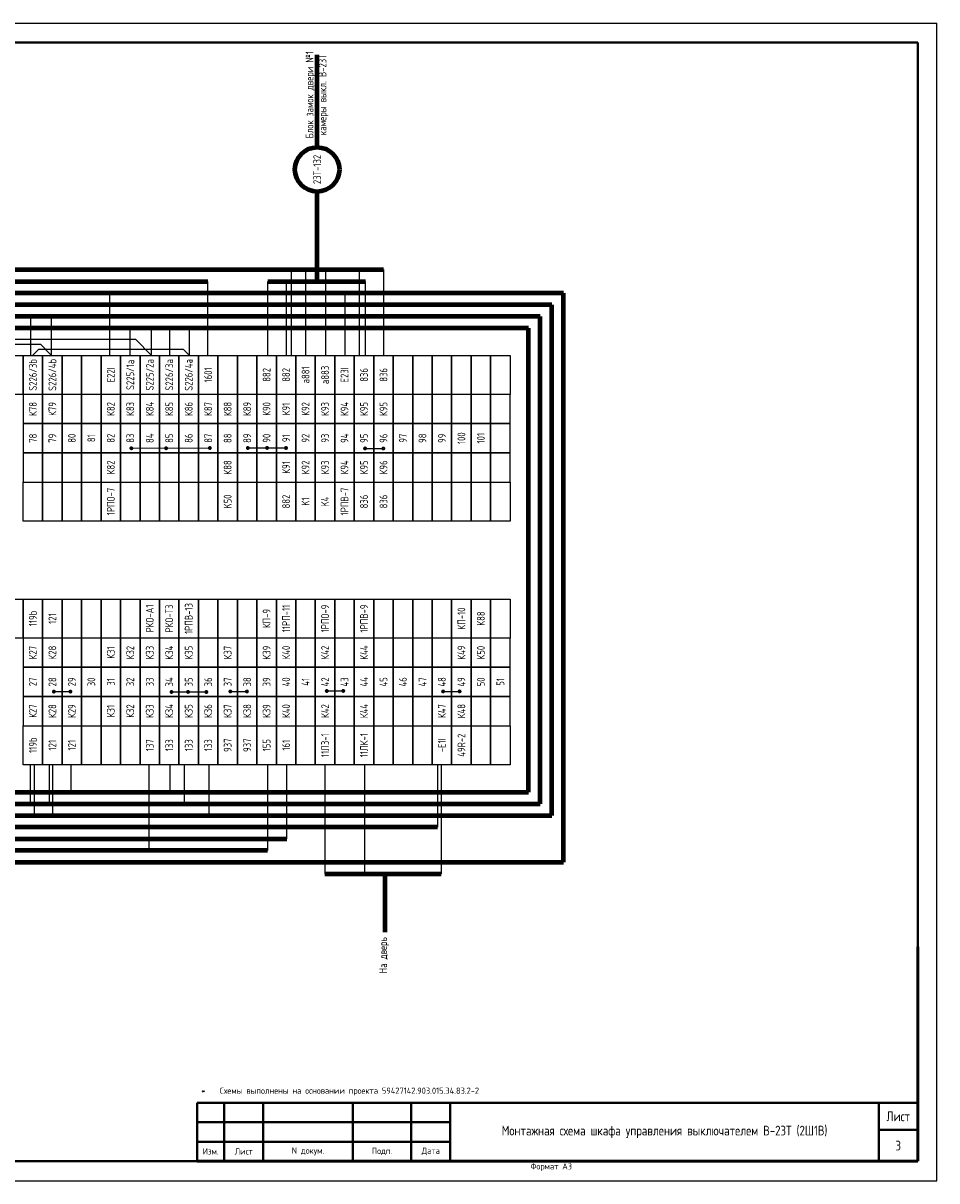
# Model space of a CAD drawing. Header units: millimetres. Extents: x 3972 to 7513, y 1417 to 2199.
# Tile 4 of 16: x 5030 to 5264, y 1779 to 2076. Entities that reach past the tile are written whole.
import ezdxf

# ---------------------------------------------------------------- set-up
doc = ezdxf.new("R2010")
doc.units = ezdxf.units.MM
doc.layers.add('основная 0.5', color=7, linetype='Continuous', lineweight=50)
doc.styles.add('SIMPLEX', font='GOST.ttf', dxfattribs={"height": 5})

msp = doc.modelspace()

# ---------------------------------------------------------------- linework, layer by layer
for p, q in [((4844.1, 2075.61), (5264.11, 2075.61)), ((5264.12, 1778.56), (5264.11, 2075.61)), ((5264.12, 1778.56), (5264.12, 2075.61)), ((5098.33, 2012.36), (5098.33, 1990.36)), ((5102.03, 2012.36), (5102.03, 1990.36)), ((5107.2, 2012.36), (5107.2, 1990.36)), ((5115.82, 2012.36), (5115.82, 1990.36)), ((5122.06, 2012.36), (5122.06, 1990.36)), ((5076.97, 1990.36), (5076.97, 2009.36)), ((5092.38, 1990.36), (5092.38, 2009.36)), ((5097.19, 1990.36), (5097.19, 2009.36)), ((5117.48, 1990.36), (5117.48, 2009.36)), ((5051.84, 1990.36), (5051.84, 2006.39)), ((5112.19, 1990.36), (5112.19, 2006.39)), ((5031.52, 1990.36), (5031.52, 2000.35)), ((5036.85, 1990.36), (5036.85, 2000.35)), ((5056.95, 1997.36), (5056.95, 1990.36)), ((5062.5, 1990.36), (5062.5, 1997.36)), ((5067.19, 1990.36), (5067.19, 1997.36)), ((5072.27, 1990.36), (5072.27, 1997.36)), ((5005.23, 1993.22), (5034, 1993.22)), ((5026.03, 1994.5), (5058.36, 1994.5)), ((5034, 1993.22), (5036.85, 1990.36)), ((5058.36, 1994.5), (5062.5, 1990.36)), ((5031.96, 1990.36), (5033.59, 1991.99)), ((5033.59, 1991.99), (5070.64, 1991.99)), ((5035.22, 1991.99), (5036.85, 1990.36)), ((5070.64, 1991.99), (5072.27, 1990.36)), ((5057.34, 1966.53), (5077.5, 1966.6)), ((5087.23, 1966.6), (5097.04, 1966.61)), ((5117.34, 1966.49), (5122.02, 1966.48)), ((5037.45, 1904.09), (5041.68, 1904.1)), ((5082.76, 1904.11), (5086.99, 1904.12)), ((5107.5, 1904.25), (5111.73, 1904.27)), ((5137.36, 1904.13), (5141.6, 1904.14)), ((5067.66, 1904), (5076.58, 1904)), ((5031.35, 1885.32), (5031.35, 1875.32)), ((5032.35, 1885.32), (5032.35, 1872.32)), ((5036.21, 1885.32), (5036.21, 1875.32)), ((5037.07, 1885.32), (5037.07, 1872.32)), ((5041.84, 1885.32), (5041.84, 1878.32)), ((5061.85, 1885.34), (5061.85, 1863.34)), ((5067.22, 1885.32), (5067.22, 1878.32)), ((5070.93, 1885.32), (5070.93, 1875.32)), ((5077.2, 1885.32), (5077.2, 1872.32)), ((5092.26, 1885.34), (5092.26, 1863.34)), ((5097.26, 1866.34), (5097.26, 1885.34)), ((5107, 1885.34), (5107, 1857.34)), ((5117.2, 1885.34), (5117.2, 1857.34)), ((5135.89, 1885.32), (5135.89, 1869.32)), ((5136.89, 1885.34), (5136.89, 1857.34)), ((4844.1, 1778.56), (5264.12, 1778.56))]:
    msp.add_line(p, q)
at = {"lineweight": 40}
for p, q in [((4864.1, 2070.61), (5259.2, 2070.61)), ((5259.2, 2070.61), (5259.2, 1783.61)), ((5074.2, 1798.6), (5139.2, 1798.6)), ((5249.2, 1798.61), (5249.2, 1783.61)), ((5074.2, 1793.6), (5139.2, 1793.6)), ((5249.2, 1791.61), (5259.2, 1791.61)), ((5074.2, 1788.6), (5139.2, 1788.6)), ((4864.1, 1783.61), (5259.2, 1783.61))]:
    msp.add_line(p, q, dxfattribs=at)
at = {"lineweight": 80}
for p, q in [((5105.03, 2043.77), (5105.03, 2067.52)), ((5105.03, 2009.36), (5105.03, 2032.37)), ((4896.17, 2012.36), (5122.06, 2012.36)), ((4998.46, 2009.36), (5076.97, 2009.36)), ((5092.38, 2009.36), (5117.48, 2009.36)), ((5168.28, 2006.36), (4902.65, 2006.36)), ((5168.28, 1860.34), (5168.28, 2006.36)), ((5165.28, 2003.36), (4911.86, 2003.34)), ((5165.28, 1872.32), (5165.28, 2003.36)), ((5162.28, 2000.36), (4907.46, 2000.34)), ((5162.28, 1875.32), (5162.28, 2000.36)), ((5159.28, 1997.36), (4901.87, 1997.34)), ((5159.28, 1878.32), (5159.28, 1997.36)), ((4902.06, 1878.32), (5159.28, 1878.32)), ((4907.98, 1875.32), (5162.28, 1875.32)), ((4913.17, 1872.32), (5165.28, 1872.32)), ((5135.89, 1869.32), (4932.35, 1869.32)), ((4952.16, 1866.34), (5097.26, 1866.34)), ((5092.26, 1863.34), (4982.11, 1863.34)), ((5002.17, 1860.34), (5168.28, 1860.34)), ((5107, 1857.34), (5136.89, 1857.34)), ((5122.37, 1857.34), (5122.37, 1842.39))]:
    msp.add_line(p, q, dxfattribs=at)
for points in [[(5029.56, 1990.36), (5029.56, 1980.36), (5024.56, 1980.36), (5024.56, 1990.36)], [(5034.56, 1990.36), (5034.56, 1980.36), (5029.56, 1980.36), (5029.56, 1990.36)], [(5039.56, 1990.36), (5039.56, 1980.36), (5034.56, 1980.36), (5034.56, 1990.36)], [(5044.56, 1990.36), (5044.56, 1980.36), (5039.56, 1980.36), (5039.56, 1990.36)], [(5049.56, 1990.36), (5049.56, 1980.36), (5044.56, 1980.36), (5044.56, 1990.36)], [(5054.56, 1990.36), (5054.56, 1980.36), (5049.56, 1980.36), (5049.56, 1990.36)], [(5059.56, 1990.36), (5059.56, 1980.36), (5054.56, 1980.36), (5054.56, 1990.36)], [(5059.56, 1990.36), (5059.56, 1980.36), (5054.56, 1980.36), (5054.56, 1990.36)], [(5064.56, 1990.36), (5064.56, 1980.36), (5059.56, 1980.36), (5059.56, 1990.36)], [(5069.56, 1990.36), (5069.56, 1980.36), (5064.56, 1980.36), (5064.56, 1990.36)], [(5069.56, 1990.36), (5069.56, 1980.36), (5064.56, 1980.36), (5064.56, 1990.36)], [(5074.56, 1990.36), (5074.56, 1980.36), (5069.56, 1980.36), (5069.56, 1990.36)], [(5079.56, 1990.36), (5079.56, 1980.36), (5074.56, 1980.36), (5074.56, 1990.36)], [(5079.56, 1990.36), (5079.56, 1980.36), (5074.56, 1980.36), (5074.56, 1990.36)], [(5084.56, 1990.36), (5084.56, 1980.36), (5079.56, 1980.36), (5079.56, 1990.36)], [(5089.56, 1990.36), (5089.56, 1980.36), (5084.56, 1980.36), (5084.56, 1990.36)], [(5089.56, 1990.36), (5089.56, 1980.36), (5084.56, 1980.36), (5084.56, 1990.36)], [(5094.56, 1990.36), (5094.56, 1980.36), (5089.56, 1980.36), (5089.56, 1990.36)], [(5099.56, 1990.36), (5099.56, 1980.36), (5094.56, 1980.36), (5094.56, 1990.36)], [(5104.56, 1990.36), (5104.56, 1980.36), (5099.56, 1980.36), (5099.56, 1990.36)], [(5109.56, 1990.36), (5109.56, 1980.36), (5104.56, 1980.36), (5104.56, 1990.36)], [(5114.56, 1990.36), (5114.56, 1980.36), (5109.56, 1980.36), (5109.56, 1990.36)], [(5114.56, 1990.36), (5114.56, 1980.36), (5109.56, 1980.36), (5109.56, 1990.36)], [(5119.56, 1990.36), (5119.56, 1980.36), (5114.56, 1980.36), (5114.56, 1990.36)], [(5124.56, 1990.36), (5124.56, 1980.36), (5119.56, 1980.36), (5119.56, 1990.36)], [(5129.56, 1990.36), (5129.56, 1980.36), (5124.56, 1980.36), (5124.56, 1990.36)], [(5134.56, 1990.36), (5134.56, 1980.36), (5129.56, 1980.36), (5129.56, 1990.36)], [(5139.56, 1990.36), (5139.56, 1980.36), (5134.56, 1980.36), (5134.56, 1990.36)], [(5144.56, 1990.36), (5144.56, 1980.36), (5139.56, 1980.36), (5139.56, 1990.36)], [(5149.56, 1990.36), (5149.56, 1980.36), (5144.56, 1980.36), (5144.56, 1990.36)], [(5154.56, 1990.36), (5154.56, 1980.36), (5149.56, 1980.36), (5149.56, 1990.36)], [(5034.56, 1972.86), (5034.56, 1980.36), (5029.56, 1980.36), (5029.56, 1972.86)], [(5039.56, 1972.86), (5039.56, 1980.36), (5034.56, 1980.36), (5034.56, 1972.86)], [(5044.56, 1972.86), (5044.56, 1980.36), (5039.56, 1980.36), (5039.56, 1972.86)], [(5049.56, 1972.86), (5049.56, 1980.36), (5044.56, 1980.36), (5044.56, 1972.86)], [(5054.56, 1972.86), (5054.56, 1980.36), (5049.56, 1980.36), (5049.56, 1972.86)], [(5059.56, 1972.86), (5059.56, 1980.36), (5054.56, 1980.36), (5054.56, 1972.86)], [(5064.56, 1972.86), (5064.56, 1980.36), (5059.56, 1980.36), (5059.56, 1972.86)], [(5069.56, 1972.86), (5069.56, 1980.36), (5064.56, 1980.36), (5064.56, 1972.86)], [(5069.56, 1972.86), (5069.56, 1980.36), (5064.56, 1980.36), (5064.56, 1972.86)], [(5074.56, 1972.86), (5074.56, 1980.36), (5069.56, 1980.36), (5069.56, 1972.86)], [(5079.56, 1972.86), (5079.56, 1980.36), (5074.56, 1980.36), (5074.56, 1972.86)], [(5079.56, 1972.86), (5079.56, 1980.36), (5074.56, 1980.36), (5074.56, 1972.86)], [(5084.56, 1972.86), (5084.56, 1980.36), (5079.56, 1980.36), (5079.56, 1972.86)], [(5089.56, 1972.86), (5089.56, 1980.36), (5084.56, 1980.36), (5084.56, 1972.86)], [(5089.56, 1972.86), (5089.56, 1980.36), (5084.56, 1980.36), (5084.56, 1972.86)], [(5094.56, 1972.86), (5094.56, 1980.36), (5089.56, 1980.36), (5089.56, 1972.86)], [(5099.56, 1972.86), (5099.56, 1980.36), (5094.56, 1980.36), (5094.56, 1972.86)], [(5104.56, 1972.86), (5104.56, 1980.36), (5099.56, 1980.36), (5099.56, 1972.86)], [(5109.56, 1972.86), (5109.56, 1980.36), (5104.56, 1980.36), (5104.56, 1972.86)], [(5114.56, 1972.86), (5114.56, 1980.36), (5109.56, 1980.36), (5109.56, 1972.86)], [(5114.56, 1972.86), (5114.56, 1980.36), (5109.56, 1980.36), (5109.56, 1972.86)], [(5114.56, 1972.86), (5114.56, 1980.36), (5109.56, 1980.36), (5109.56, 1972.86)], [(5119.56, 1972.86), (5119.56, 1980.36), (5114.56, 1980.36), (5114.56, 1972.86)], [(5124.56, 1972.86), (5124.56, 1980.36), (5119.56, 1980.36), (5119.56, 1972.86)], [(5129.56, 1972.86), (5129.56, 1980.36), (5124.56, 1980.36), (5124.56, 1972.86)], [(5134.56, 1972.86), (5134.56, 1980.36), (5129.56, 1980.36), (5129.56, 1972.86)], [(5139.56, 1972.86), (5139.56, 1980.36), (5134.56, 1980.36), (5134.56, 1972.86)], [(5144.56, 1972.86), (5144.56, 1980.36), (5139.56, 1980.36), (5139.56, 1972.86)], [(5149.56, 1972.86), (5149.56, 1980.36), (5144.56, 1980.36), (5144.56, 1972.86)], [(5154.56, 1972.86), (5154.56, 1980.36), (5149.56, 1980.36), (5149.56, 1972.86)], [(5034.56, 1965.36), (5034.56, 1972.86), (5029.56, 1972.86), (5029.56, 1965.36)], [(5039.56, 1965.36), (5039.56, 1972.86), (5034.56, 1972.86), (5034.56, 1965.36)], [(5044.56, 1965.36), (5044.56, 1972.86), (5039.56, 1972.86), (5039.56, 1965.36)], [(5049.56, 1965.36), (5049.56, 1972.86), (5044.56, 1972.86), (5044.56, 1965.36)], [(5054.56, 1965.36), (5054.56, 1972.86), (5049.56, 1972.86), (5049.56, 1965.36)], [(5059.56, 1965.36), (5059.56, 1972.86), (5054.56, 1972.86), (5054.56, 1965.36)], [(5064.56, 1965.36), (5064.56, 1972.86), (5059.56, 1972.86), (5059.56, 1965.36)], [(5069.56, 1965.36), (5069.56, 1972.86), (5064.56, 1972.86), (5064.56, 1965.36)], [(5074.56, 1965.36), (5074.56, 1972.86), (5069.56, 1972.86), (5069.56, 1965.36)], [(5079.56, 1965.36), (5079.56, 1972.86), (5074.56, 1972.86), (5074.56, 1965.36)], [(5084.56, 1965.36), (5084.56, 1972.86), (5079.56, 1972.86), (5079.56, 1965.36)], [(5089.56, 1965.36), (5089.56, 1972.86), (5084.56, 1972.86), (5084.56, 1965.36)], [(5094.56, 1965.36), (5094.56, 1972.86), (5089.56, 1972.86), (5089.56, 1965.36)], [(5099.56, 1965.36), (5099.56, 1972.86), (5094.56, 1972.86), (5094.56, 1965.36)], [(5104.56, 1965.36), (5104.56, 1972.86), (5099.56, 1972.86), (5099.56, 1965.36)], [(5109.56, 1965.36), (5109.56, 1972.86), (5104.56, 1972.86), (5104.56, 1965.36)], [(5114.56, 1965.36), (5114.56, 1972.86), (5109.56, 1972.86), (5109.56, 1965.36)], [(5119.56, 1965.36), (5119.56, 1972.86), (5114.56, 1972.86), (5114.56, 1965.36)], [(5124.56, 1965.36), (5124.56, 1972.86), (5119.56, 1972.86), (5119.56, 1965.36)], [(5129.56, 1965.36), (5129.56, 1972.86), (5124.56, 1972.86), (5124.56, 1965.36)], [(5134.56, 1965.36), (5134.56, 1972.86), (5129.56, 1972.86), (5129.56, 1965.36)], [(5139.56, 1965.36), (5139.56, 1972.86), (5134.56, 1972.86), (5134.56, 1965.36)], [(5144.56, 1965.36), (5144.56, 1972.86), (5139.56, 1972.86), (5139.56, 1965.36)], [(5149.56, 1965.36), (5149.56, 1972.86), (5144.56, 1972.86), (5144.56, 1965.36)], [(5154.56, 1965.36), (5154.56, 1972.86), (5149.56, 1972.86), (5149.56, 1965.36)], [(5034.56, 1957.86), (5034.56, 1965.36), (5029.56, 1965.36), (5029.56, 1957.86)], [(5039.56, 1957.86), (5039.56, 1965.36), (5034.56, 1965.36), (5034.56, 1957.86)], [(5044.56, 1957.86), (5044.56, 1965.36), (5039.56, 1965.36), (5039.56, 1957.86)], [(5049.56, 1957.86), (5049.56, 1965.36), (5044.56, 1965.36), (5044.56, 1957.86)], [(5054.56, 1957.86), (5054.56, 1965.36), (5049.56, 1965.36), (5049.56, 1957.86)], [(5059.56, 1957.86), (5059.56, 1965.36), (5054.56, 1965.36), (5054.56, 1957.86)], [(5064.56, 1957.86), (5064.56, 1965.36), (5059.56, 1965.36), (5059.56, 1957.86)], [(5069.56, 1957.86), (5069.56, 1965.36), (5064.56, 1965.36), (5064.56, 1957.86)], [(5074.56, 1957.86), (5074.56, 1965.36), (5069.56, 1965.36), (5069.56, 1957.86)], [(5079.56, 1957.86), (5079.56, 1965.36), (5074.56, 1965.36), (5074.56, 1957.86)], [(5084.56, 1957.86), (5084.56, 1965.36), (5079.56, 1965.36), (5079.56, 1957.86)], [(5089.56, 1957.86), (5089.56, 1965.36), (5084.56, 1965.36), (5084.56, 1957.86)], [(5094.56, 1957.86), (5094.56, 1965.36), (5089.56, 1965.36), (5089.56, 1957.86)], [(5099.56, 1957.86), (5099.56, 1965.36), (5094.56, 1965.36), (5094.56, 1957.86)], [(5104.56, 1957.86), (5104.56, 1965.36), (5099.56, 1965.36), (5099.56, 1957.86)], [(5109.56, 1957.86), (5109.56, 1965.36), (5104.56, 1965.36), (5104.56, 1957.86)], [(5114.56, 1957.86), (5114.56, 1965.36), (5109.56, 1965.36), (5109.56, 1957.86)], [(5114.56, 1957.86), (5114.56, 1965.36), (5109.56, 1965.36), (5109.56, 1957.86)], [(5119.56, 1957.86), (5119.56, 1965.36), (5114.56, 1965.36), (5114.56, 1957.86)], [(5124.56, 1957.86), (5124.56, 1965.36), (5119.56, 1965.36), (5119.56, 1957.86)], [(5129.56, 1957.86), (5129.56, 1965.36), (5124.56, 1965.36), (5124.56, 1957.86)], [(5134.56, 1957.86), (5134.56, 1965.36), (5129.56, 1965.36), (5129.56, 1957.86)], [(5139.56, 1957.86), (5139.56, 1965.36), (5134.56, 1965.36), (5134.56, 1957.86)], [(5144.56, 1957.86), (5144.56, 1965.36), (5139.56, 1965.36), (5139.56, 1957.86)], [(5149.56, 1957.86), (5149.56, 1965.36), (5144.56, 1965.36), (5144.56, 1957.86)], [(5154.56, 1957.86), (5154.56, 1965.36), (5149.56, 1965.36), (5149.56, 1957.86)], [(5034.56, 1957.86), (5034.56, 1947.86), (5029.56, 1947.86), (5029.56, 1957.86)], [(5039.56, 1957.86), (5039.56, 1947.86), (5034.56, 1947.86), (5034.56, 1957.86)], [(5044.56, 1957.86), (5044.56, 1947.86), (5039.56, 1947.86), (5039.56, 1957.86)], [(5049.56, 1957.86), (5049.56, 1947.86), (5044.56, 1947.86), (5044.56, 1957.86)], [(5054.56, 1957.86), (5054.56, 1947.86), (5049.56, 1947.86), (5049.56, 1957.86)], [(5059.56, 1957.86), (5059.56, 1947.86), (5054.56, 1947.86), (5054.56, 1957.86)], [(5064.56, 1957.86), (5064.56, 1947.86), (5059.56, 1947.86), (5059.56, 1957.86)], [(5069.56, 1957.86), (5069.56, 1947.86), (5064.56, 1947.86), (5064.56, 1957.86)], [(5074.56, 1957.86), (5074.56, 1947.86), (5069.56, 1947.86), (5069.56, 1957.86)], [(5079.56, 1957.86), (5079.56, 1947.86), (5074.56, 1947.86), (5074.56, 1957.86)], [(5084.56, 1957.86), (5084.56, 1947.86), (5079.56, 1947.86), (5079.56, 1957.86)], [(5089.56, 1957.86), (5089.56, 1947.86), (5084.56, 1947.86), (5084.56, 1957.86)], [(5094.56, 1957.86), (5094.56, 1947.86), (5089.56, 1947.86), (5089.56, 1957.86)], [(5099.56, 1957.86), (5099.56, 1947.86), (5094.56, 1947.86), (5094.56, 1957.86)], [(5104.56, 1957.86), (5104.56, 1947.86), (5099.56, 1947.86), (5099.56, 1957.86)], [(5109.56, 1957.86), (5109.56, 1947.86), (5104.56, 1947.86), (5104.56, 1957.86)], [(5114.56, 1957.86), (5114.56, 1947.86), (5109.56, 1947.86), (5109.56, 1957.86)], [(5114.56, 1957.86), (5114.56, 1947.86), (5109.56, 1947.86), (5109.56, 1957.86)], [(5119.56, 1957.86), (5119.56, 1947.86), (5114.56, 1947.86), (5114.56, 1957.86)], [(5124.56, 1957.86), (5124.56, 1947.86), (5119.56, 1947.86), (5119.56, 1957.86)], [(5129.56, 1957.86), (5129.56, 1947.86), (5124.56, 1947.86), (5124.56, 1957.86)], [(5134.56, 1957.86), (5134.56, 1947.86), (5129.56, 1947.86), (5129.56, 1957.86)], [(5139.56, 1957.86), (5139.56, 1947.86), (5134.56, 1947.86), (5134.56, 1957.86)], [(5144.56, 1957.86), (5144.56, 1947.86), (5139.56, 1947.86), (5139.56, 1957.86)], [(5149.56, 1957.86), (5149.56, 1947.86), (5144.56, 1947.86), (5144.56, 1957.86)], [(5154.56, 1957.86), (5154.56, 1947.86), (5149.56, 1947.86), (5149.56, 1957.86)], [(5029.56, 1927.84), (5029.56, 1917.84), (5024.56, 1917.84), (5024.56, 1927.84)], [(5034.56, 1927.84), (5034.56, 1917.84), (5029.56, 1917.84), (5029.56, 1927.84)], [(5039.56, 1927.84), (5039.56, 1917.84), (5034.56, 1917.84), (5034.56, 1927.84)], [(5044.56, 1927.84), (5044.56, 1917.84), (5039.56, 1917.84), (5039.56, 1927.84)], [(5049.56, 1927.84), (5049.56, 1917.84), (5044.56, 1917.84), (5044.56, 1927.84)], [(5054.56, 1927.84), (5054.56, 1917.84), (5049.56, 1917.84), (5049.56, 1927.84)], [(5059.56, 1927.84), (5059.56, 1917.84), (5054.56, 1917.84), (5054.56, 1927.84)], [(5064.56, 1927.84), (5064.56, 1917.84), (5059.56, 1917.84), (5059.56, 1927.84)], [(5069.56, 1927.84), (5069.56, 1917.84), (5064.56, 1917.84), (5064.56, 1927.84)], [(5074.56, 1927.84), (5074.56, 1917.84), (5069.56, 1917.84), (5069.56, 1927.84)], [(5079.56, 1927.84), (5079.56, 1917.84), (5074.56, 1917.84), (5074.56, 1927.84)], [(5084.56, 1927.84), (5084.56, 1917.84), (5079.56, 1917.84), (5079.56, 1927.84)], [(5089.56, 1927.84), (5089.56, 1917.84), (5084.56, 1917.84), (5084.56, 1927.84)], [(5094.56, 1927.84), (5094.56, 1917.84), (5089.56, 1917.84), (5089.56, 1927.84)], [(5099.56, 1927.84), (5099.56, 1917.84), (5094.56, 1917.84), (5094.56, 1927.84)], [(5104.56, 1927.84), (5104.56, 1917.84), (5099.56, 1917.84), (5099.56, 1927.84)], [(5109.56, 1927.84), (5109.56, 1917.84), (5104.56, 1917.84), (5104.56, 1927.84)], [(5114.56, 1927.84), (5114.56, 1917.84), (5109.56, 1917.84), (5109.56, 1927.84)], [(5119.56, 1927.84), (5119.56, 1917.84), (5114.56, 1917.84), (5114.56, 1927.84)], [(5124.56, 1927.84), (5124.56, 1917.84), (5119.56, 1917.84), (5119.56, 1927.84)], [(5129.56, 1927.84), (5129.56, 1917.84), (5124.56, 1917.84), (5124.56, 1927.84)], [(5134.56, 1927.84), (5134.56, 1917.84), (5129.56, 1917.84), (5129.56, 1927.84)], [(5139.56, 1927.84), (5139.56, 1917.84), (5134.56, 1917.84), (5134.56, 1927.84)], [(5144.56, 1927.84), (5144.56, 1917.84), (5139.56, 1917.84), (5139.56, 1927.84)], [(5149.56, 1927.84), (5149.56, 1917.84), (5144.56, 1917.84), (5144.56, 1927.84)], [(5154.56, 1927.84), (5154.56, 1917.84), (5149.56, 1917.84), (5149.56, 1927.84)], [(5034.56, 1910.34), (5034.56, 1917.84), (5029.56, 1917.84), (5029.56, 1910.34)], [(5039.56, 1910.34), (5039.56, 1917.84), (5034.56, 1917.84), (5034.56, 1910.34)], [(5044.56, 1910.34), (5044.56, 1917.84), (5039.56, 1917.84), (5039.56, 1910.34)], [(5049.56, 1910.34), (5049.56, 1917.84), (5044.56, 1917.84), (5044.56, 1910.34)], [(5054.56, 1910.34), (5054.56, 1917.84), (5049.56, 1917.84), (5049.56, 1910.34)], [(5059.56, 1910.34), (5059.56, 1917.84), (5054.56, 1917.84), (5054.56, 1910.34)], [(5064.56, 1910.34), (5064.56, 1917.84), (5059.56, 1917.84), (5059.56, 1910.34)], [(5069.56, 1910.34), (5069.56, 1917.84), (5064.56, 1917.84), (5064.56, 1910.34)], [(5074.56, 1910.34), (5074.56, 1917.84), (5069.56, 1917.84), (5069.56, 1910.34)], [(5079.56, 1910.34), (5079.56, 1917.84), (5074.56, 1917.84), (5074.56, 1910.34)], [(5084.56, 1910.34), (5084.56, 1917.84), (5079.56, 1917.84), (5079.56, 1910.34)], [(5089.56, 1910.34), (5089.56, 1917.84), (5084.56, 1917.84), (5084.56, 1910.34)], [(5094.56, 1910.34), (5094.56, 1917.84), (5089.56, 1917.84), (5089.56, 1910.34)], [(5099.56, 1910.34), (5099.56, 1917.84), (5094.56, 1917.84), (5094.56, 1910.34)], [(5104.56, 1910.34), (5104.56, 1917.84), (5099.56, 1917.84), (5099.56, 1910.34)], [(5109.56, 1910.34), (5109.56, 1917.84), (5104.56, 1917.84), (5104.56, 1910.34)], [(5114.56, 1910.34), (5114.56, 1917.84), (5109.56, 1917.84), (5109.56, 1910.34)], [(5119.56, 1910.34), (5119.56, 1917.84), (5114.56, 1917.84), (5114.56, 1910.34)], [(5124.56, 1910.34), (5124.56, 1917.84), (5119.56, 1917.84), (5119.56, 1910.34)], [(5129.56, 1910.34), (5129.56, 1917.84), (5124.56, 1917.84), (5124.56, 1910.34)], [(5134.56, 1910.34), (5134.56, 1917.84), (5129.56, 1917.84), (5129.56, 1910.34)], [(5139.56, 1910.34), (5139.56, 1917.84), (5134.56, 1917.84), (5134.56, 1910.34)], [(5144.56, 1910.34), (5144.56, 1917.84), (5139.56, 1917.84), (5139.56, 1910.34)], [(5149.56, 1910.34), (5149.56, 1917.84), (5144.56, 1917.84), (5144.56, 1910.34)], [(5154.56, 1910.34), (5154.56, 1917.84), (5149.56, 1917.84), (5149.56, 1910.34)], [(5034.56, 1902.84), (5034.56, 1910.34), (5029.56, 1910.34), (5029.56, 1902.84)], [(5039.56, 1902.84), (5039.56, 1910.34), (5034.56, 1910.34), (5034.56, 1902.84)], [(5044.56, 1902.84), (5044.56, 1910.34), (5039.56, 1910.34), (5039.56, 1902.84)], [(5049.56, 1902.84), (5049.56, 1910.34), (5044.56, 1910.34), (5044.56, 1902.84)], [(5054.56, 1902.84), (5054.56, 1910.34), (5049.56, 1910.34), (5049.56, 1902.84)], [(5059.56, 1902.84), (5059.56, 1910.34), (5054.56, 1910.34), (5054.56, 1902.84)], [(5064.56, 1902.84), (5064.56, 1910.34), (5059.56, 1910.34), (5059.56, 1902.84)], [(5069.56, 1902.84), (5069.56, 1910.34), (5064.56, 1910.34), (5064.56, 1902.84)], [(5074.56, 1902.84), (5074.56, 1910.34), (5069.56, 1910.34), (5069.56, 1902.84)], [(5079.56, 1902.84), (5079.56, 1910.34), (5074.56, 1910.34), (5074.56, 1902.84)], [(5084.56, 1902.84), (5084.56, 1910.34), (5079.56, 1910.34), (5079.56, 1902.84)], [(5089.56, 1902.84), (5089.56, 1910.34), (5084.56, 1910.34), (5084.56, 1902.84)], [(5094.56, 1902.84), (5094.56, 1910.34), (5089.56, 1910.34), (5089.56, 1902.84)], [(5099.56, 1902.84), (5099.56, 1910.34), (5094.56, 1910.34), (5094.56, 1902.84)], [(5104.56, 1902.84), (5104.56, 1910.34), (5099.56, 1910.34), (5099.56, 1902.84)], [(5109.56, 1902.84), (5109.56, 1910.34), (5104.56, 1910.34), (5104.56, 1902.84)], [(5114.56, 1902.84), (5114.56, 1910.34), (5109.56, 1910.34), (5109.56, 1902.84)], [(5119.56, 1902.84), (5119.56, 1910.34), (5114.56, 1910.34), (5114.56, 1902.84)], [(5124.56, 1902.84), (5124.56, 1910.34), (5119.56, 1910.34), (5119.56, 1902.84)], [(5129.56, 1902.84), (5129.56, 1910.34), (5124.56, 1910.34), (5124.56, 1902.84)], [(5134.56, 1902.84), (5134.56, 1910.34), (5129.56, 1910.34), (5129.56, 1902.84)], [(5139.56, 1902.84), (5139.56, 1910.34), (5134.56, 1910.34), (5134.56, 1902.84)], [(5144.56, 1902.84), (5144.56, 1910.34), (5139.56, 1910.34), (5139.56, 1902.84)], [(5149.56, 1902.84), (5149.56, 1910.34), (5144.56, 1910.34), (5144.56, 1902.84)], [(5154.56, 1902.84), (5154.56, 1910.34), (5149.56, 1910.34), (5149.56, 1902.84)], [(5034.56, 1895.34), (5034.56, 1902.84), (5029.56, 1902.84), (5029.56, 1895.34)], [(5039.56, 1895.34), (5039.56, 1902.84), (5034.56, 1902.84), (5034.56, 1895.34)], [(5044.56, 1895.34), (5044.56, 1902.84), (5039.56, 1902.84), (5039.56, 1895.34)], [(5049.56, 1895.34), (5049.56, 1902.84), (5044.56, 1902.84), (5044.56, 1895.34)], [(5054.56, 1895.34), (5054.56, 1902.84), (5049.56, 1902.84), (5049.56, 1895.34)], [(5059.56, 1895.34), (5059.56, 1902.84), (5054.56, 1902.84), (5054.56, 1895.34)], [(5064.56, 1895.34), (5064.56, 1902.84), (5059.56, 1902.84), (5059.56, 1895.34)], [(5069.56, 1895.34), (5069.56, 1902.84), (5064.56, 1902.84), (5064.56, 1895.34)], [(5074.56, 1895.34), (5074.56, 1902.84), (5069.56, 1902.84), (5069.56, 1895.34)], [(5079.56, 1895.34), (5079.56, 1902.84), (5074.56, 1902.84), (5074.56, 1895.34)], [(5084.56, 1895.34), (5084.56, 1902.84), (5079.56, 1902.84), (5079.56, 1895.34)], [(5089.56, 1895.34), (5089.56, 1902.84), (5084.56, 1902.84), (5084.56, 1895.34)], [(5094.56, 1895.34), (5094.56, 1902.84), (5089.56, 1902.84), (5089.56, 1895.34)], [(5099.56, 1895.34), (5099.56, 1902.84), (5094.56, 1902.84), (5094.56, 1895.34)], [(5104.56, 1895.34), (5104.56, 1902.84), (5099.56, 1902.84), (5099.56, 1895.34)], [(5109.56, 1895.34), (5109.56, 1902.84), (5104.56, 1902.84), (5104.56, 1895.34)], [(5114.56, 1895.34), (5114.56, 1902.84), (5109.56, 1902.84), (5109.56, 1895.34)], [(5119.56, 1895.34), (5119.56, 1902.84), (5114.56, 1902.84), (5114.56, 1895.34)], [(5124.56, 1895.34), (5124.56, 1902.84), (5119.56, 1902.84), (5119.56, 1895.34)], [(5129.56, 1895.34), (5129.56, 1902.84), (5124.56, 1902.84), (5124.56, 1895.34)], [(5134.56, 1895.34), (5134.56, 1902.84), (5129.56, 1902.84), (5129.56, 1895.34)], [(5139.56, 1895.34), (5139.56, 1902.84), (5134.56, 1902.84), (5134.56, 1895.34)], [(5144.56, 1895.34), (5144.56, 1902.84), (5139.56, 1902.84), (5139.56, 1895.34)], [(5149.56, 1895.34), (5149.56, 1902.84), (5144.56, 1902.84), (5144.56, 1895.34)], [(5154.56, 1895.34), (5154.56, 1902.84), (5149.56, 1902.84), (5149.56, 1895.34)], [(5034.56, 1895.34), (5034.56, 1885.34), (5029.56, 1885.34), (5029.56, 1895.34)], [(5039.56, 1895.34), (5039.56, 1885.34), (5034.56, 1885.34), (5034.56, 1895.34)], [(5044.56, 1895.34), (5044.56, 1885.34), (5039.56, 1885.34), (5039.56, 1895.34)], [(5049.56, 1895.34), (5049.56, 1885.34), (5044.56, 1885.34), (5044.56, 1895.34)], [(5054.56, 1895.34), (5054.56, 1885.34), (5049.56, 1885.34), (5049.56, 1895.34)], [(5059.56, 1895.34), (5059.56, 1885.34), (5054.56, 1885.34), (5054.56, 1895.34)], [(5064.56, 1895.34), (5064.56, 1885.34), (5059.56, 1885.34), (5059.56, 1895.34)], [(5069.56, 1895.34), (5069.56, 1885.34), (5064.56, 1885.34), (5064.56, 1895.34)], [(5074.56, 1895.34), (5074.56, 1885.34), (5069.56, 1885.34), (5069.56, 1895.34)], [(5079.56, 1895.34), (5079.56, 1885.34), (5074.56, 1885.34), (5074.56, 1895.34)], [(5084.56, 1895.34), (5084.56, 1885.34), (5079.56, 1885.34), (5079.56, 1895.34)], [(5089.56, 1895.34), (5089.56, 1885.34), (5084.56, 1885.34), (5084.56, 1895.34)], [(5094.56, 1895.34), (5094.56, 1885.34), (5089.56, 1885.34), (5089.56, 1895.34)], [(5099.56, 1895.34), (5099.56, 1885.34), (5094.56, 1885.34), (5094.56, 1895.34)], [(5104.56, 1895.34), (5104.56, 1885.34), (5099.56, 1885.34), (5099.56, 1895.34)], [(5109.56, 1895.34), (5109.56, 1885.34), (5104.56, 1885.34), (5104.56, 1895.34)], [(5114.56, 1895.34), (5114.56, 1885.34), (5109.56, 1885.34), (5109.56, 1895.34)], [(5119.56, 1895.34), (5119.56, 1885.34), (5114.56, 1885.34), (5114.56, 1895.34)], [(5124.56, 1895.34), (5124.56, 1885.34), (5119.56, 1885.34), (5119.56, 1895.34)], [(5129.56, 1895.34), (5129.56, 1885.34), (5124.56, 1885.34), (5124.56, 1895.34)], [(5134.56, 1895.34), (5134.56, 1885.34), (5129.56, 1885.34), (5129.56, 1895.34)], [(5139.56, 1895.34), (5139.56, 1885.34), (5134.56, 1885.34), (5134.56, 1895.34)], [(5144.56, 1895.34), (5144.56, 1885.34), (5139.56, 1885.34), (5139.56, 1895.34)], [(5149.56, 1895.34), (5149.56, 1885.34), (5144.56, 1885.34), (5144.56, 1895.34)], [(5154.56, 1895.34), (5154.56, 1885.34), (5149.56, 1885.34), (5149.56, 1895.34)]]:
    msp.add_lwpolyline(points, close=True)
at = {"const_width": 0.45}
for points in [[(5057.06, 1966.53, 1), (5057.61, 1966.53, 1)], [(5065.98, 1966.53, 1), (5066.53, 1966.53, 1)], [(5077.22, 1966.6, 1), (5077.77, 1966.6, 1)], [(5086.95, 1966.6, 1), (5087.5, 1966.6, 1)], [(5091.9, 1966.61, 1), (5092.45, 1966.61, 1)], [(5096.77, 1966.6, 1), (5097.32, 1966.6, 1)], [(5117.06, 1966.49, 1), (5117.61, 1966.49, 1)], [(5121.75, 1966.48, 1), (5122.3, 1966.48, 1)], [(5037.17, 1904.09, 1), (5037.72, 1904.09, 1)], [(5041.41, 1904.1, 1), (5041.96, 1904.1, 1)], [(5067.38, 1904, 1), (5067.93, 1904, 1)], [(5071.62, 1904.01, 1), (5072.17, 1904.01, 1)], [(5076.3, 1904, 1), (5076.85, 1904, 1)], [(5082.48, 1904.11, 1), (5083.03, 1904.11, 1)], [(5086.72, 1904.12, 1), (5087.27, 1904.12, 1)], [(5107.22, 1904.25, 1), (5107.77, 1904.25, 1)], [(5111.46, 1904.27, 1), (5112.01, 1904.27, 1)], [(5137.09, 1904.13, 1), (5137.64, 1904.13, 1)], [(5141.33, 1904.14, 1), (5141.88, 1904.14, 1)]]:
    msp.add_lwpolyline(points, format="xyb", close=True, dxfattribs=at)
at = {"lineweight": 80}
msp.add_circle((5105.03, 2038.07), 5.7, dxfattribs=at)
at = {"layer": 'основная 0.5', "color": 0}
for p, q in [((5259.2, 1783.61), (5259.2, 1838.61)), ((5074.2, 1783.61), (5259.2, 1783.61))]:
    msp.add_line(p, q, dxfattribs=at)
at = {"layer": 'основная 0.5', "lineweight": 40}
for p, q in [((5074.2, 1798.6), (5074.2, 1783.61)), ((5081.2, 1783.61), (5081.2, 1798.6)), ((5091.2, 1783.61), (5091.2, 1798.6)), ((5114.2, 1783.61), (5114.2, 1798.6)), ((5129.2, 1783.61), (5129.2, 1798.6)), ((5139.2, 1783.61), (5139.2, 1798.61)), ((5139.2, 1798.61), (5259.2, 1798.61))]:
    msp.add_line(p, q, dxfattribs=at)

# ---------------------------------------------------------------- texts
at = {"char_height": 2, "attachment_point": 5, "rotation": 90, "style": 'SIMPLEX'}
for s, insert, width in [('Блок замок двери №1 камеры выкл. В-23Т', (5105.03, 2057.23), 25.4866), ('23Т-132', (5105.03, 2038.07), 9.9109), ('S226/3b', (5032.06, 1985.36), 10), ('S226/4b', (5037.06, 1985.36), 10), ('S225/1а', (5057.06, 1985.36), 10), ('S225/2а', (5062.06, 1985.36), 10), ('S226/3а', (5067.06, 1985.36), 10), ('S226/4а', (5072.06, 1985.36), 10), ('Е22I', (5052.06, 1985.36), 10), ('1601', (5077.06, 1985.36), 10), ('882', (5092.06, 1985.36), 10), ('882', (5097.06, 1985.36), 10), ('а881', (5102.06, 1985.36), 10), ('а883', (5107.06, 1985.36), 10), ('Е23I', (5112.06, 1985.36), 10), ('836', (5117.06, 1985.36), 10), ('836', (5122.06, 1985.36), 10), ('К78', (5032.06, 1976.61), 7.5), ('К79', (5037.06, 1976.61), 7.5), ('К82', (5052.06, 1976.61), 7.5), ('К83', (5057.06, 1976.61), 7.5), ('К84', (5062.06, 1976.61), 7.5), ('К85', (5067.06, 1976.61), 7.5), ('К86', (5072.06, 1976.61), 7.5), ('К87', (5077.06, 1976.61), 7.5), ('К88', (5082.06, 1976.61), 7.5), ('К89', (5087.06, 1976.61), 7.5), ('К90', (5092.06, 1976.61), 7.5), ('К91', (5097.06, 1976.61), 7.5), ('К92', (5102.06, 1976.61), 7.5), ('К93', (5107.06, 1976.61), 7.5), ('К94', (5112.06, 1976.61), 7.5), ('К95', (5117.06, 1976.61), 7.5), ('К95', (5122.06, 1976.61), 7.5), ('78', (5032.06, 1969.11), 7.5), ('79', (5037.06, 1969.11), 7.5), ('80', (5042.06, 1969.11), 7.5), ('81', (5047.06, 1969.11), 7.5), ('82', (5052.06, 1969.11), 7.5), ('83', (5057.06, 1969.11), 7.5), ('84', (5062.06, 1969.11), 7.5), ('85', (5067.06, 1969.11), 7.5), ('86', (5072.06, 1969.11), 7.5), ('87', (5077.06, 1969.11), 7.5), ('88', (5082.06, 1969.11), 7.5), ('89', (5087.06, 1969.11), 7.5), ('90', (5092.06, 1969.11), 7.5), ('91', (5097.06, 1969.11), 7.5), ('92', (5102.06, 1969.11), 7.5), ('93', (5107.06, 1969.11), 7.5), ('94', (5112.06, 1969.11), 7.5), ('95', (5117.06, 1969.11), 7.5), ('96', (5122.06, 1969.11), 7.5), ('97', (5127.06, 1969.11), 7.5), ('98', (5132.06, 1969.11), 7.5), ('99', (5137.06, 1969.11), 7.5), ('100', (5142.06, 1969.11), 7.5), ('101', (5147.06, 1969.11), 7.5), ('К82', (5052.06, 1961.61), 7.5), ('К88', (5082.06, 1961.61), 7.5), ('К91', (5097.06, 1961.61), 7.5), ('К92', (5102.06, 1961.61), 7.5), ('К93', (5107.06, 1961.61), 7.5), ('К94', (5112.06, 1961.61), 7.5), ('К95', (5117.06, 1961.61), 7.5), ('К96', (5122.06, 1961.61), 7.5), ('1РПО-7', (5052.06, 1952.86), 10), ('K50', (5082.06, 1952.86), 10), ('882', (5097.06, 1952.86), 10), ('1РПВ-7', (5112.06, 1952.86), 10), ('836', (5117.06, 1952.86), 10), ('836', (5122.06, 1952.86), 10), ('K1', (5102.06, 1952.86), 10), ('K4', (5107.06, 1952.86), 10), ('1РПВ-13', (5072.06, 1922.84), 10), ('11РП-11', (5097.06, 1922.84), 10), ('119b', (5032.06, 1922.84), 10), ('121', (5037.06, 1922.84), 10), ('РКО-А1', (5062.06, 1922.84), 10), ('РКО-Т3', (5067.06, 1922.84), 10), ('КП-9', (5092.06, 1922.84), 10), ('1РПО-9', (5107.06, 1922.84), 10), ('1РПВ-9', (5117.06, 1922.84), 10), ('КП-10', (5142.06, 1922.84), 10), ('К88', (5147.06, 1922.84), 10), ('К27', (5032.06, 1914.09), 7.5), ('К28', (5037.06, 1914.09), 7.5), ('К31', (5052.06, 1914.09), 7.5), ('К32', (5057.06, 1914.09), 7.5), ('К33', (5062.06, 1914.09), 7.5), ('К34', (5067.06, 1914.09), 7.5), ('К35', (5072.06, 1914.09), 7.5), ('К37', (5082.06, 1914.09), 7.5), ('К39', (5092.06, 1914.09), 7.5), ('К40', (5097.06, 1914.09), 7.5), ('К42', (5107.06, 1914.09), 7.5), ('К44', (5117.06, 1914.09), 7.5), ('К49', (5142.06, 1914.09), 7.5), ('К50', (5147.06, 1914.09), 7.5), ('27', (5032.06, 1906.59), 7.5), ('28', (5037.06, 1906.59), 7.5), ('29', (5042.06, 1906.59), 7.5), ('30', (5047.06, 1906.59), 7.5), ('31', (5052.06, 1906.59), 7.5), ('32', (5057.06, 1906.59), 7.5), ('33', (5062.06, 1906.59), 7.5), ('34', (5067.06, 1906.59), 7.5), ('35', (5072.06, 1906.59), 7.5), ('36', (5077.06, 1906.59), 7.5), ('37', (5082.06, 1906.59), 7.5), ('38', (5087.06, 1906.59), 7.5), ('39', (5092.06, 1906.59), 7.5), ('40', (5097.06, 1906.59), 7.5), ('41', (5102.06, 1906.59), 7.5), ('42', (5107.06, 1906.59), 7.5), ('43', (5112.06, 1906.59), 7.5), ('44', (5117.06, 1906.59), 7.5), ('45', (5122.06, 1906.59), 7.5), ('46', (5127.06, 1906.59), 7.5), ('47', (5132.06, 1906.59), 7.5), ('48', (5137.06, 1906.59), 7.5), ('49', (5142.06, 1906.59), 7.5), ('50', (5147.06, 1906.59), 7.5), ('51', (5152.06, 1906.59), 7.5), ('К27', (5032.06, 1899.09), 7.5), ('К28', (5037.06, 1899.09), 7.5), ('К29', (5042.06, 1899.09), 7.5), ('К31', (5052.06, 1899.09), 7.5), ('К32', (5057.06, 1899.09), 7.5), ('К33', (5062.06, 1899.09), 7.5), ('К34', (5067.06, 1899.09), 7.5), ('К35', (5072.06, 1899.09), 7.5), ('К36', (5077.06, 1899.09), 7.5), ('К37', (5082.06, 1899.09), 7.5), ('К38', (5087.06, 1899.09), 7.5), ('К39', (5092.06, 1899.09), 7.5), ('К40', (5097.06, 1899.09), 7.5), ('К42', (5107.06, 1899.09), 7.5), ('К44', (5117.06, 1899.09), 7.5), ('К47', (5137.06, 1899.09), 7.5), ('К48', (5142.06, 1899.09), 7.5), ('119b', (5032.06, 1890.34), 10), ('121', (5037.06, 1890.34), 10), ('121', (5042.06, 1890.34), 10), ('137', (5062.06, 1890.34), 10), ('133', (5067.06, 1890.34), 10), ('133', (5072.06, 1890.34), 10), ('133', (5077.06, 1890.34), 10), ('937', (5082.06, 1890.34), 10), ('937', (5087.06, 1890.34), 10), ('155', (5092.06, 1890.34), 10), ('161', (5097.06, 1890.34), 10), ('11ЛЗ-1', (5107.06, 1890.34), 10), ('11ЛК-1', (5117.06, 1890.34), 10), ('-Е1I', (5137.06, 1890.34), 10), ('49R-2', (5142.06, 1890.34), 10), ('На дверь', (5122.22, 1836.45), 9.9109)]:
    msp.add_mtext(s, dxfattribs=dict(at, insert=insert, width=width))
at = {"lineweight": 35, "attachment_point": 5, "line_spacing_factor": 0.8, "style": 'SIMPLEX'}
for s, insert, char_height, width in [('\\pxi-3,l4,ql,t4;*^IСхемы выполнены на основании проекта 59427142.903.015.Э4.83.2-2', (5166.17, 1801.48), 1.6, 185), ('Монтажная схема шкафа управления выключателем В-23Т (2Ш1В)', (5194.2, 1791.11), 2.5, 110), ('Лист', (5254.2, 1795.11), 2.5, 10), ('3', (5254.2, 1787.61), 2.5, 10), ('Изм.', (5077.7, 1786.11), 1.6, 7), ('Лист', (5086.2, 1786.11), 1.6, 10), ('N докум.', (5102.7, 1786.11), 1.6, 23), ('Подп.', (5121.7, 1786.11), 1.6, 15), ('Дата', (5134.2, 1786.11), 1.6, 10)]:
    msp.add_mtext(s, dxfattribs=dict(at, insert=insert, char_height=char_height, width=width))
at = {"lineweight": 30, "insert": (5159.8, 1783.08), "char_height": 1.6, "attachment_point": 1, "style": 'SIMPLEX'}
msp.add_mtext_dynamic_manual_height_columns('Формат А3', width=45.8537, gutter_width=12.5, heights=[0], dxfattribs=at)

doc.saveas('drawing.dxf')
